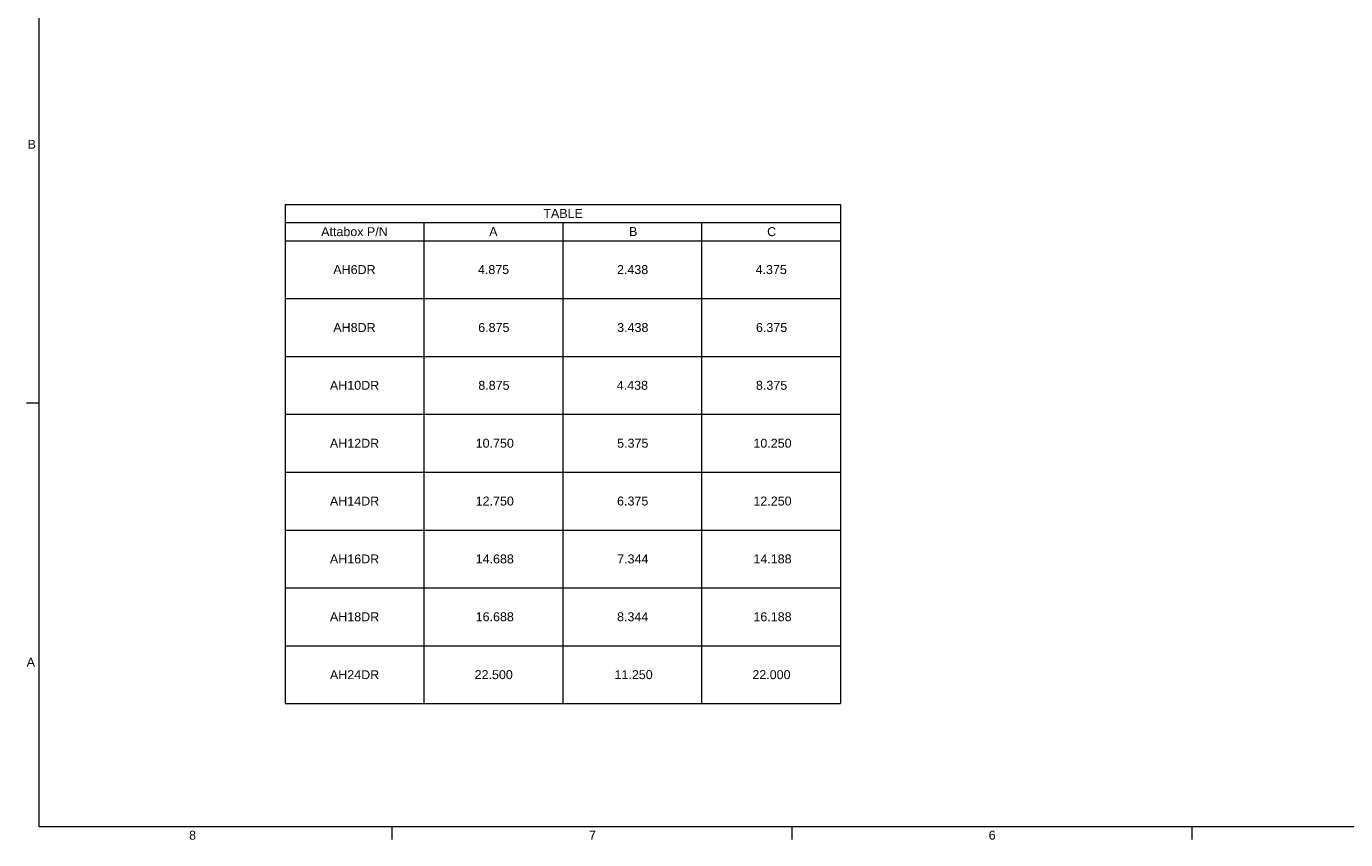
# Model space of a CAD drawing. Header units: inches. Extents: x 0.1 to 17, y 0.3 to 10.7.
# Tile 1 of 4: x 0.2 to 7.2, y 0.4 to 4.8. Entities that reach past the tile are written whole.
import ezdxf

# ---------------------------------------------------------------- set-up
doc = ezdxf.new("R2010")
doc.units = ezdxf.units.IN
doc.header["$LTSCALE"] = 0.5
doc.header["$MEASUREMENT"] = 0
doc.layers.add('Border (ANSI)', color=7, linetype='Continuous', lineweight=9)
doc.layers.add('Symbol (ANSI)', color=7, linetype='Continuous', lineweight=13)
doc.styles.add('Note Text (ANSI)', font='arial.ttf')

# ---------------------------------------------------------------- blocks, each defined once
blk = doc.blocks.new('Borders Default Border')
at = {"layer": 'Border (ANSI)'}
for p, q in [((0.5, 5.5), (0.365, 5.5)), ((4.25, 1), (4.25, 0.865)), ((8.5, 1), (8.5, 0.865)), ((12.75, 1), (12.75, 0.865))]:
    blk.add_line(p, q, dxfattribs=at)
at = {"layer": 'Border (ANSI)', "flags": 128}
blk.add_lwpolyline([(0.5, 1), (0.5, 21), (33.5, 21), (33.5, 1), (0.5, 1)], dxfattribs=at)
at = {"layer": 'Border (ANSI)', "char_height": 0.095, "attachment_point": 7, "style": 'Note Text (ANSI)'}
for s, insert in [('B', (0.378, 8.202)), ('A', (0.368, 2.702)), ('8', (2.094, 0.863)), ('7', (6.345, 0.865)), ('6', (10.593, 0.863))]:
    blk.add_mtext(s, dxfattribs=dict(at, insert=insert))
blk = doc.blocks.new('Table1')
at = {"layer": 'Symbol (ANSI)'}
for p, q in [((3.115, 7.612), (9.017, 7.612)), ((3.115, 7.612), (3.115, 7.419)), ((9.017, 7.612), (9.017, 7.419)), ((3.115, 7.419), (9.017, 7.419)), ((3.115, 7.419), (3.115, 7.226)), ((4.59, 7.419), (4.59, 7.226)), ((6.066, 7.419), (6.066, 7.226)), ((7.542, 7.419), (7.542, 7.226)), ((9.017, 7.419), (9.017, 7.226)), ((3.115, 7.226), (9.017, 7.226)), ((3.115, 7.226), (3.115, 2.309)), ((4.59, 7.226), (4.59, 2.309)), ((6.066, 7.226), (6.066, 2.309)), ((7.542, 7.226), (7.542, 2.309)), ((9.017, 7.226), (9.017, 2.309)), ((3.115, 6.611), (9.017, 6.611)), ((3.115, 5.997), (9.017, 5.997)), ((3.115, 5.382), (9.017, 5.382)), ((3.115, 4.768), (9.017, 4.768)), ((3.115, 4.153), (9.017, 4.153)), ((3.115, 3.539), (9.017, 3.539)), ((3.115, 2.924), (9.017, 2.924)), ((3.115, 2.309), (9.017, 2.309))]:
    blk.add_line(p, q, dxfattribs=at)
at = {"layer": 'Symbol (ANSI)', "char_height": 0.095, "attachment_point": 7, "style": 'Note Text (ANSI)'}
for s, insert in [('TABLE', (5.859, 7.468)), ('Attabox P/N', (3.498, 7.273)), ('A', (5.284, 7.275)), ('B', (6.77, 7.275)), ('C', (8.238, 7.273)), ('AH6DR', (3.627, 6.87)), ('4.875', (5.164, 6.87)), ('2.438', (6.642, 6.87)), ('4.375', (8.115, 6.87)), ('AH8DR', (3.627, 6.255)), ('6.875', (5.167, 6.255)), ('3.438', (6.644, 6.255)), ('6.375', (8.119, 6.255)), ('AH10DR', (3.591, 5.641)), ('8.875', (5.168, 5.641)), ('4.438', (6.64, 5.641)), ('8.375', (8.119, 5.641)), ('AH12DR', (3.591, 5.027)), ('10.750', (5.14, 5.026)), ('5.375', (6.644, 5.026)), ('10.250', (8.092, 5.026)), ('AH14DR', (3.591, 4.413)), ('12.750', (5.14, 4.412)), ('6.375', (6.643, 4.412)), ('12.250', (8.092, 4.412)), ('AH16DR', (3.591, 3.797)), ('14.688', (5.14, 3.797)), ('7.344', (6.644, 3.797)), ('14.188', (8.092, 3.797)), ('AH18DR', (3.591, 3.183)), ('16.688', (5.14, 3.183)), ('8.344', (6.643, 3.183)), ('16.188', (8.092, 3.183)), ('AH24DR', (3.591, 2.569)), ('22.500', (5.129, 2.568)), ('11.250', (6.616, 2.568)), ('22.000', (8.081, 2.568))]:
    blk.add_mtext(s, dxfattribs=dict(at, insert=insert))

msp = doc.modelspace()

# ---------------------------------------------------------------- block references
at = {"xscale": 0.5, "yscale": 0.5, "zscale": 0.5}
for name in ['Borders Default Border', 'Table1']:
    msp.add_blockref(name, (0, 0), dxfattribs=at)

doc.saveas('drawing.dxf')
